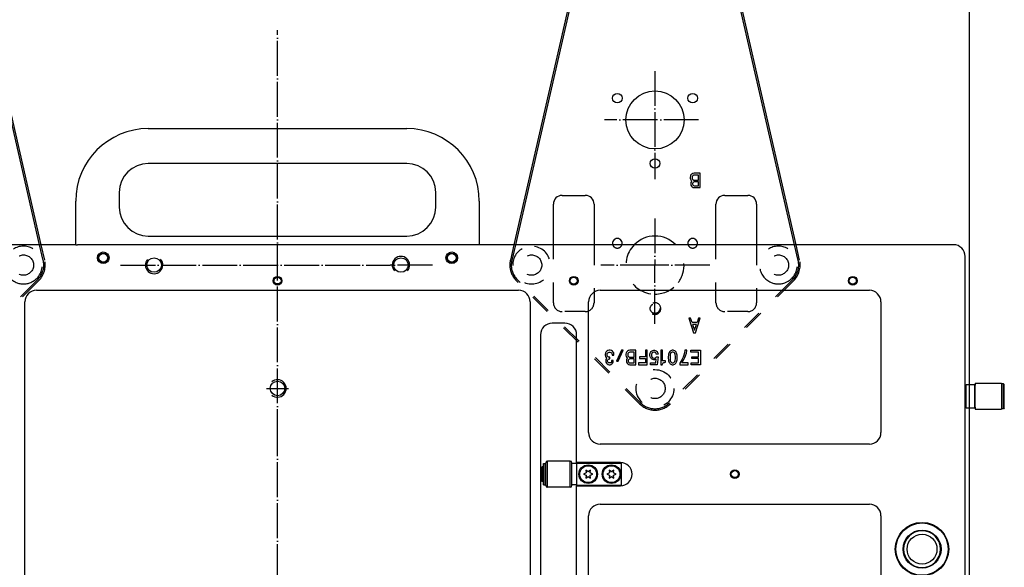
# Model space of a CAD drawing. Extents: x -1809 to 6113, y -4129 to 1471.
# Tile 158 of 197: x 3813 to 4152, y -1633 to -1444. Entities that reach past the tile are written whole.
import ezdxf

# ---------------------------------------------------------------- set-up
doc = ezdxf.new("R2010")
doc.units = 0
doc.linetypes.add('DASHED', pattern=[15, 7, -8])
doc.linetypes.add('DOT_CENTER', pattern=[14, 12, -1, 0, -1])
doc.layers.get('0').update_dxf_attribs({"linetype": 'CONTINUOUS'})
doc.layers.add('1', color=7, linetype='CONTINUOUS')

# ---------------------------------------------------------------- blocks, each defined once
blk = doc.blocks.new('E7018-24101__193', base_point=(4138.86, -1521.88))
at = {"color": 1, "linetype": 'CONTINUOUS'}
for p, q in [((3832.56, -1521.88), (3669.26, -1521.88)), ((3832.56, -1521.88), (3833.16, -1521.88)), ((3970.96, -1521.88), (3833.16, -1521.88)), ((3971.56, -1521.88), (3970.96, -1521.88)), ((4134.86, -1521.88), (3971.56, -1521.88)), ((4138.86, -2117.88), (4138.86, -1525.88)), ((3819.06, -1537.57), (3985.06, -1537.57)), ((4013.2, -1537.57), (4105.88, -1537.57)), ((3815.06, -1660.23), (3815.06, -1541.57)), ((3989.06, -1541.57), (3989.06, -1660.23)), ((4009.2, -1586.57), (4009.2, -1541.57)), ((4109.88, -1541.57), (4109.88, -1586.57)), ((4001.06, -1548.9), (3996.66, -1548.9)), ((3992.66, -1552.9), (3992.66, -1648.9)), ((4005.06, -1596.9), (4005.06, -1552.9)), ((4105.88, -1590.57), (4013.2, -1590.57)), ((4005.06, -1596.9), (4005.06, -1597.1)), ((4020.16, -1596.9), (4005.06, -1596.9)), ((4005.06, -1597.1), (4005.06, -1597.2)), ((4005.06, -1597.2), (4005.06, -1604.6)), ((4005.06, -1604.6), (4005.06, -1604.7)), ((4005.06, -1604.7), (4005.06, -1604.9)), ((4005.06, -1648.9), (4005.06, -1604.9)), ((4005.06, -1604.9), (4020.16, -1604.9)), ((4013.2, -1611.23), (4105.88, -1611.23)), ((4009.2, -1660.23), (4009.2, -1615.23)), ((4109.88, -1615.23), (4109.88, -1660.23))]:
    blk.add_line(p, q, dxfattribs=at)
for centre, radius in [((3842.06, -1526.38), 2), ((3842.06, -1526.38), 1.6), ((3962.06, -1526.38), 2), ((3962.06, -1526.38), 1.6), ((3902.06, -1534.27), 1.5), ((3902.06, -1534.27), 1.2), ((4004.06, -1534.27), 1.5), ((4004.06, -1534.27), 1.2), ((4100.18, -1534.27), 1.5), ((4100.18, -1534.27), 1.2), ((4059.54, -1600.9), 1.5), ((4059.54, -1600.9), 1.2), ((4124.03, -1626.73), 9.2), ((4124.03, -1626.73), 9), ((4124.03, -1626.73), 6.55)]:
    blk.add_circle(centre, radius, dxfattribs=at)
for centre, radius, start, end in [((4134.86, -1525.88), 4, 0, 90), ((3819.06, -1541.57), 4, 90, 180), ((3985.06, -1541.57), 4, 0, 90), ((4013.2, -1541.57), 4, 90, 180), ((4105.88, -1541.57), 4, 0, 90), ((3996.66, -1552.9), 4, 90, 180), ((4001.06, -1552.9), 4, 0, 90), ((4013.2, -1586.57), 4, 180, -90), ((4105.88, -1586.57), 4, -90, 0), ((4020.16, -1600.9), 4, -90, 90), ((4013.2, -1615.23), 4, 90, 180), ((4105.88, -1615.23), 4, 0, 90), ((4124.03, -1626.73), 6.35, 90, -90), ((4124.03, -1626.73), 6.35, -90, 90)]:
    blk.add_arc(centre, radius, start, end, dxfattribs=at)
blk = doc.blocks.new('WASHER1__230', base_point=(3994.26, -1597.25))
at = {"color": 1, "linetype": 'CONTINUOUS'}
for p, q in [((3993.66, -1604.55), (3993.66, -1597.25)), ((3993.66, -1597.25), (3994.26, -1597.25)), ((3994.26, -1598.4), (3994.26, -1597.25)), ((3994.26, -1599.3), (3994.26, -1598.4)), ((3994.26, -1600.9), (3994.26, -1599.3)), ((3994.26, -1602.5), (3994.26, -1600.9)), ((3994.26, -1603.4), (3994.26, -1602.5)), ((3994.26, -1604.55), (3994.26, -1603.4)), ((3993.66, -1604.55), (3994.26, -1604.55))]:
    blk.add_line(p, q, dxfattribs=at)
blk = doc.blocks.new('23796-0S111__231', base_point=(4020.56, -1597.1))
at = {"color": 1, "linetype": 'CONTINUOUS'}
for p, q in [((4005.06, -1597.1), (4020.56, -1597.1)), ((4005.06, -1597.1), (4005.06, -1597.2)), ((4020.56, -1604.7), (4020.56, -1597.1)), ((3992.96, -1598.6), (3993.16, -1598.4)), ((3992.96, -1598.6), (3992.96, -1603.2)), ((3993.16, -1600.9), (3993.16, -1598.4)), ((3993.56, -1598.4), (3993.16, -1598.4)), ((3993.56, -1599.3), (3993.56, -1598.4)), ((3993.56, -1599.3), (3993.66, -1599.3)), ((3993.56, -1600.9), (3993.56, -1599.3)), ((3994.26, -1599.3), (3994.26, -1598.4)), ((3994.46, -1598.4), (3994.26, -1598.4)), ((3994.26, -1600.9), (3994.26, -1599.3)), ((4005.06, -1597.2), (4003.46, -1597.2)), ((4003.46, -1598.4), (4003.46, -1597.2)), ((4003.46, -1603.4), (4003.46, -1598.4)), ((4005.06, -1597.2), (4005.06, -1604.6)), ((3992.96, -1603.2), (3993.16, -1603.4)), ((3993.16, -1603.4), (3993.16, -1600.9)), ((3993.56, -1603.4), (3993.16, -1603.4)), ((3993.56, -1602.5), (3993.56, -1600.9)), ((3993.56, -1602.5), (3993.66, -1602.5)), ((3993.56, -1603.4), (3993.56, -1602.5)), ((3994.26, -1602.5), (3994.26, -1600.9)), ((3994.26, -1603.4), (3994.26, -1602.5)), ((3994.46, -1603.4), (3994.26, -1603.4)), ((4003.46, -1604.6), (4003.46, -1603.4)), ((4005.06, -1604.6), (4003.46, -1604.6)), ((4005.06, -1604.6), (4005.06, -1604.7)), ((4005.06, -1604.7), (4020.56, -1604.7))]:
    blk.add_line(p, q, dxfattribs=at)
for centre in [(4009.06, -1600.9), (4017.06, -1600.9)]:
    blk.add_circle(centre, 3.2, dxfattribs=at)
blk = doc.blocks.new('BEARING_HK0509__232', base_point=(4003.46, -1596.4))
at = {"color": 1, "linetype": 'CONTINUOUS'}
for p, q in [((3994.46, -1604.8), (3994.46, -1597)), ((3995.06, -1605.4), (3995.06, -1596.4)), ((4002.86, -1596.4), (3995.06, -1596.4)), ((4002.86, -1605.4), (4002.86, -1596.4)), ((4003.46, -1597.2), (4003.46, -1597)), ((4003.46, -1598.4), (4003.46, -1597.2)), ((4003.46, -1603.4), (4003.46, -1598.4)), ((4003.46, -1604.6), (4003.46, -1603.4)), ((4002.86, -1605.4), (3995.06, -1605.4)), ((4003.46, -1604.8), (4003.46, -1604.6))]:
    blk.add_line(p, q, dxfattribs=at)
for centre, start, end in [((3995.06, -1597), 90, 180), ((4002.86, -1597), 0, 90), ((3995.06, -1604.8), 180, -90), ((4002.86, -1604.8), -90, 0)]:
    blk.add_arc(centre, 0.6, start, end, dxfattribs=at)
blk = doc.blocks.new('BEARING_ASSY2_7__233', base_point=(4020.56, -1596.4))
for name, p in [('23796-0S111__231', (4020.56, -1597.1)), ('BEARING_HK0509__232', (4003.46, -1596.4)), ('WASHER1__230', (3994.26, -1597.25))]:
    blk.add_blockref(name, p)
blk = doc.blocks.new('BEARING_HK0509__246', base_point=(4151.36, -1569.57))
at = {"color": 1, "linetype": 'CONTINUOUS'}
for p, q in [((4142.36, -1569.57), (4151.36, -1569.57)), ((4142.36, -1569.57), (4142.36, -1570.27)), ((4151.36, -1569.57), (4151.36, -1569.77)), ((4151.36, -1569.77), (4151.36, -1571.57)), ((4142.36, -1574.07), (4142.36, -1570.27)), ((4151.36, -1571.57), (4151.36, -1576.57)), ((4142.36, -1577.87), (4142.36, -1574.07)), ((4151.36, -1576.57), (4151.36, -1578.37)), ((4142.36, -1577.87), (4142.36, -1578.57)), ((4142.36, -1578.57), (4151.36, -1578.57)), ((4151.36, -1578.37), (4151.36, -1578.57))]:
    blk.add_line(p, q, dxfattribs=at)
blk = doc.blocks.new('E2812-23753-0__247', base_point=(4152.36, -1569.77))
at = {"color": 1, "linetype": 'CONTINUOUS'}
for p, q in [((4152.06, -1569.77), (4151.36, -1569.77)), ((4151.36, -1569.77), (4151.36, -1571.57)), ((4152.36, -1570.07), (4152.06, -1569.77)), ((4152.06, -1578.37), (4152.06, -1569.77)), ((4138.86, -1571.57), (4139.06, -1571.57)), ((4151.36, -1571.57), (4151.36, -1576.57)), ((4152.36, -1578.07), (4152.36, -1570.07)), ((4138.86, -1576.57), (4139.06, -1576.57)), ((4151.36, -1576.57), (4151.36, -1578.37)), ((4152.06, -1578.37), (4151.36, -1578.37)), ((4152.36, -1578.07), (4152.06, -1578.37))]:
    blk.add_line(p, q, dxfattribs=at)
blk = doc.blocks.new('24791-0S111__248', base_point=(4142.36, -1570.07))
at = {"color": 1, "linetype": 'CONTINUOUS'}
for p, q in [((4139.06, -1570.27), (4139.26, -1570.07)), ((4139.06, -1574.07), (4139.06, -1570.27)), ((4139.26, -1574.07), (4139.26, -1570.07)), ((4139.26, -1570.07), (4142.16, -1570.07)), ((4142.36, -1570.27), (4142.16, -1570.07)), ((4142.16, -1574.07), (4142.16, -1570.07)), ((4142.36, -1574.07), (4142.36, -1570.27)), ((4139.06, -1577.87), (4139.06, -1574.07)), ((4139.26, -1578.07), (4139.26, -1574.07)), ((4142.16, -1578.07), (4142.16, -1574.07)), ((4142.36, -1577.87), (4142.36, -1574.07)), ((4139.06, -1577.87), (4139.26, -1578.07)), ((4139.26, -1578.07), (4142.16, -1578.07)), ((4142.36, -1577.87), (4142.16, -1578.07))]:
    blk.add_line(p, q, dxfattribs=at)
blk = doc.blocks.new('BEARING_ASSY1_6__249', base_point=(4152.36, -1569.57))
for name, p in [('E2812-23753-0__247', (4152.36, -1569.77)), ('BEARING_HK0509__246', (4151.36, -1569.57)), ('24791-0S111__248', (4142.36, -1570.07))]:
    blk.add_blockref(name, p)
blk = doc.blocks.new('BEARINGS__258', base_point=(4152.36, -1569.57))
for name, p in [('BEARING_ASSY1_6__249', (4152.36, -1569.57)), ('BEARING_ASSY2_7__233', (4020.56, -1596.4))]:
    blk.add_blockref(name, p)
blk = doc.blocks.new('0515-2034_M3X12_12__276', base_point=(4019.96, -1598))
at = {"color": 1, "linetype": 'CONTINUOUS'}
for p, q in [((4016.37, -1600.5), (4015.46, -1600.9)), ((4016.26, -1599.51), (4016.37, -1600.5)), ((4017.06, -1600.1), (4016.26, -1599.51)), ((4017.86, -1599.51), (4017.06, -1600.1)), ((4017.75, -1600.5), (4017.86, -1599.51)), ((4018.66, -1600.9), (4017.75, -1600.5)), ((4015.46, -1600.9), (4016.37, -1601.3)), ((4016.37, -1601.3), (4016.26, -1602.28)), ((4016.26, -1602.28), (4017.06, -1601.7)), ((4017.06, -1601.7), (4017.86, -1602.28)), ((4017.75, -1601.3), (4018.66, -1600.9)), ((4017.86, -1602.28), (4017.75, -1601.3))]:
    blk.add_line(p, q, dxfattribs=at)
blk.add_circle((4017.06, -1600.9), 2.9, dxfattribs=at)
blk = doc.blocks.new('0515-2034_M3X12_11__277', base_point=(4011.96, -1598))
at = {"color": 1, "linetype": 'CONTINUOUS'}
for p, q in [((4008.37, -1600.5), (4007.46, -1600.9)), ((4008.26, -1599.51), (4008.37, -1600.5)), ((4009.06, -1600.1), (4008.26, -1599.51)), ((4009.86, -1599.51), (4009.06, -1600.1)), ((4009.75, -1600.5), (4009.86, -1599.51)), ((4010.66, -1600.9), (4009.75, -1600.5)), ((4007.46, -1600.9), (4008.37, -1601.3)), ((4008.37, -1601.3), (4008.26, -1602.28)), ((4008.26, -1602.28), (4009.06, -1601.7)), ((4009.06, -1601.7), (4009.86, -1602.28)), ((4009.75, -1601.3), (4010.66, -1600.9)), ((4009.86, -1602.28), (4009.75, -1601.3))]:
    blk.add_line(p, q, dxfattribs=at)
blk.add_circle((4009.06, -1600.9), 2.9, dxfattribs=at)
blk = doc.blocks.new('SCREWSET_STIFFENER__280', base_point=(4019.96, -1598))
for name, p in [('0515-2034_M3X12_11__277', (4011.96, -1598)), ('0515-2034_M3X12_12__276', (4019.96, -1598))]:
    blk.add_blockref(name, p)
blk = doc.blocks.new('6960-0041-0_4__287', base_point=(4130.38, -1620.38))
at = {"color": 1, "linetype": 'CONTINUOUS'}
blk.add_circle((4124.03, -1626.73), 5.15, dxfattribs=at)
for start, end in [(90, -90), (-90, 90)]:
    blk.add_arc((4124.03, -1626.73), 6.35, start, end, dxfattribs=at)
blk = doc.blocks.new('HOLEPLUGS__293', base_point=(4130.38, -1546.72))
blk.add_blockref('6960-0041-0_4__287', (4130.38, -1620.38))
blk = doc.blocks.new('24991-0S112_1__294', base_point=(3971.56, -1481.88))
at = {"color": 1, "linetype": 'CONTINUOUS'}
for p, q in [((3857.56, -1481.88), (3946.56, -1481.88)), ((3946.56, -1493.88), (3857.56, -1493.88)), ((3847.56, -1503.88), (3847.56, -1508.88)), ((3956.56, -1508.88), (3956.56, -1503.88)), ((3832.56, -1521.88), (3832.56, -1506.88)), ((3971.56, -1506.88), (3971.56, -1521.88)), ((3857.56, -1518.88), (3946.56, -1518.88)), ((3832.56, -1521.88), (3833.16, -1521.88)), ((3971.56, -1521.88), (3970.96, -1521.88))]:
    blk.add_line(p, q, dxfattribs=at)
for centre, radius, start, end in [((3857.56, -1506.88), 25, 90, 180), ((3946.56, -1506.88), 25, 0, 90), ((3857.56, -1503.88), 10, 90, 180), ((3946.56, -1503.88), 10, 0, 90), ((3857.56, -1508.88), 10, 180, -90), ((3946.56, -1508.88), 10, -90, 0)]:
    blk.add_arc(centre, radius, start, end, dxfattribs=at)
blk = doc.blocks.new('0515-2043_M4X8_1__297', base_point=(3844.06, -1524.38))
at = {"color": 1, "linetype": 'CONTINUOUS'}
for radius in [2, 1.5]:
    blk.add_circle((3842.06, -1526.38), radius, dxfattribs=at)
blk = doc.blocks.new('0515-2043_M4X8_4__298', base_point=(3964.06, -1524.38))
at = {"color": 1, "linetype": 'CONTINUOUS'}
for radius in [2, 1.5]:
    blk.add_circle((3962.06, -1526.38), radius, dxfattribs=at)
blk = doc.blocks.new('STIFF_HANDLES__300', base_point=(3971.56, -1481.88))
for name, p in [('24991-0S112_1__294', (3971.56, -1481.88)), ('0515-2043_M4X8_1__297', (3844.06, -1524.38)), ('0515-2043_M4X8_4__298', (3964.06, -1524.38))]:
    blk.add_blockref(name, p)
blk = doc.blocks.new('SMALLPARTS__301', base_point=(4152.36, -1481.88))
for name, p in [('STIFF_HANDLES__300', (3971.56, -1481.88)), ('HOLEPLUGS__293', (4130.38, -1546.72)), ('BEARINGS__258', (4152.36, -1569.57)), ('SCREWSET_STIFFENER__280', (4019.96, -1598))]:
    blk.add_blockref(name, p)
blk = doc.blocks.new('E7018-64101__302', base_point=(4152.36, -1481.88))
for name, p in [('SMALLPARTS__301', (4152.36, -1481.88)), ('E7018-24101__193', (4138.86, -1521.88))]:
    blk.add_blockref(name, p)
blk = doc.blocks.new('DUT_BOARD__303', base_point=(4109.88, -1537.57))
at = {"color": 1, "linetype": 'CONTINUOUS'}
for p, q in [((3819.06, -1537.57), (3985.06, -1537.57)), ((4013.2, -1537.57), (4105.88, -1537.57)), ((3815.06, -1660.23), (3815.06, -1541.57)), ((3989.06, -1541.57), (3989.06, -1660.23)), ((4009.2, -1586.57), (4009.2, -1541.57)), ((4109.88, -1541.57), (4109.88, -1586.57)), ((4105.88, -1590.57), (4013.2, -1590.57)), ((4013.2, -1611.23), (4105.88, -1611.23)), ((4009.2, -1660.23), (4009.2, -1615.23)), ((4109.88, -1615.23), (4109.88, -1660.23))]:
    blk.add_line(p, q, dxfattribs=at)
for centre, start, end in [((3819.06, -1541.57), 90, 180), ((3985.06, -1541.57), 0, 90), ((4013.2, -1541.57), 90, 180), ((4105.88, -1541.57), 0, 90), ((4013.2, -1586.57), 180, -90), ((4105.88, -1586.57), -90, 0), ((4013.2, -1615.23), 90, 180), ((4105.88, -1615.23), 0, 90)]:
    blk.add_arc(centre, 4, start, end, dxfattribs=at)
blk = doc.blocks.new('STIFF_ASSY_DUTBD__304', base_point=(4152.36, -1481.88))
for name, p in [('E7018-64101__302', (4152.36, -1481.88)), ('DUT_BOARD__303', (4109.88, -1537.57))]:
    blk.add_blockref(name, p)
blk = doc.blocks.new('A1__382', base_point=(4152.36, -1481.88))
blk.add_blockref('STIFF_ASSY_DUTBD__304', (4152.36, -1481.88))
blk = doc.blocks.new('FRONT1__383', base_point=(4152.36, -1481.88))
blk.add_blockref('A1__382', (4152.36, -1481.88))
blk = doc.blocks.new('L1__384', base_point=(4152.36, -1481.88))
blk.add_blockref('FRONT1__383', (4152.36, -1481.88))
blk = doc.blocks.new('E7015-23252__1056', base_point=(3822.06, -1382.88))
at = {"layer": '1', "color": 6, "linetype": 'CONTINUOUS'}
for p, q in [((3820.14, -1521.88), (3792.04, -1399.3)), ((3820.65, -1521.88), (3792.53, -1399.19))]:
    blk.add_line(p, q, dxfattribs=at)
at = {"layer": '1', "color": 6, "linetype": 'DASHED'}
for p, q in [((3821.38, -1527.32), (3820.14, -1521.88)), ((3821.87, -1527.2), (3820.65, -1521.88)), ((3818.46, -1534.88), (3777.01, -1576.33)), ((3819.17, -1534.88), (3777.36, -1576.68)), ((3819.51, -1533.83), (3818.46, -1534.88)), ((3819.86, -1534.18), (3819.17, -1534.88))]:
    blk.add_line(p, q, dxfattribs=at)
blk.add_circle((3814.56, -1528.88), 3.5, dxfattribs=at)
for radius, start, end in [(6.5, 60, -112.6199), (6.5, -67.3801, 60), (7, -45, 0), (7.5, -45, 12.9092), (7, 0, 12.9092), (6.5, -112.6199, -67.3801)]:
    blk.add_arc((3814.56, -1528.88), radius, start, end, dxfattribs=at)
blk = doc.blocks.new('E7015-23252__1058', base_point=(4082.06, -1382.88))
at = {"layer": '1', "color": 6, "linetype": 'CONTINUOUS'}
for p, q in [((4011.59, -1399.19), (3983.47, -1521.88)), ((4012.08, -1399.3), (3983.98, -1521.88)), ((4080.14, -1521.88), (4052.04, -1399.3)), ((4080.65, -1521.88), (4052.53, -1399.19)), ((4044.29, -1498.14), (4044.17, -1498.58)), ((4044.17, -1498.58), (4044.17, -1498.89)), ((4044.45, -1497.83), (4044.29, -1498.14)), ((4044.74, -1497.52), (4044.45, -1497.83)), ((4045.07, -1497.33), (4044.74, -1497.52)), ((4044.9, -1498.39), (4044.85, -1498.64)), ((4044.85, -1498.64), (4044.85, -1498.89)), ((4045.07, -1498.14), (4044.9, -1498.39)), ((4045.52, -1497.2), (4045.07, -1497.33)), ((4045.3, -1497.95), (4045.07, -1498.14)), ((4045.58, -1497.89), (4045.3, -1497.95)), ((4047.66, -1497.2), (4045.52, -1497.2)), ((4047.04, -1497.89), (4045.58, -1497.89)), ((4047.04, -1499.64), (4047.04, -1497.89)), ((4047.66, -1502.2), (4047.66, -1497.2)), ((4044.17, -1498.89), (4044.29, -1499.33)), ((4044.29, -1499.33), (4044.51, -1499.7)), ((4044.45, -1500.45), (4044.4, -1500.77)), ((4044.4, -1500.77), (4044.4, -1501.02)), ((4044.4, -1501.02), (4044.45, -1501.33)), ((4044.68, -1500.08), (4044.45, -1500.45)), ((4044.45, -1501.33), (4044.68, -1501.7)), ((4044.51, -1499.7), (4044.79, -1499.95)), ((4044.79, -1499.95), (4044.68, -1500.08)), ((4044.68, -1501.7), (4044.9, -1501.95)), ((4044.85, -1498.89), (4044.9, -1499.14)), ((4044.9, -1499.14), (4045.07, -1499.39)), ((4044.9, -1501.95), (4045.24, -1502.14)), ((4045.07, -1500.58), (4045.02, -1500.77)), ((4045.02, -1500.77), (4045.02, -1501.02)), ((4045.02, -1501.02), (4045.07, -1501.2)), ((4045.07, -1499.39), (4045.3, -1499.58)), ((4045.19, -1500.39), (4045.07, -1500.58)), ((4045.07, -1501.2), (4045.19, -1501.39)), ((4045.35, -1500.27), (4045.19, -1500.39)), ((4045.19, -1501.39), (4045.35, -1501.52)), ((4045.24, -1502.14), (4045.52, -1502.2)), ((4045.3, -1499.58), (4045.58, -1499.64)), ((4045.58, -1500.2), (4045.35, -1500.27)), ((4045.35, -1501.52), (4045.58, -1501.58)), ((4045.52, -1502.2), (4047.66, -1502.2)), ((4045.58, -1499.64), (4047.04, -1499.64)), ((4047.04, -1500.2), (4045.58, -1500.2)), ((4045.58, -1501.58), (4047.04, -1501.58)), ((4047.04, -1501.58), (4047.04, -1500.2)), ((4000.06, -1504.88), (4008.06, -1504.88)), ((4056.06, -1504.88), (4064.06, -1504.88)), ((3997.06, -1521.88), (3997.06, -1507.88)), ((4011.06, -1507.88), (4011.06, -1521.88)), ((4053.06, -1521.88), (4053.06, -1507.88)), ((4067.06, -1507.88), (4067.06, -1521.88))]:
    blk.add_line(p, q, dxfattribs=at)
at = {"layer": '1', "color": 6, "linetype": 'DOT_CENTER'}
for p, q in [((4032.06, -1462.06), (4032.06, -1499.26)), ((4047.06, -1478.88), (4014.69, -1478.88)), ((4032.06, -1512.82), (4032.06, -1528.88)), ((4032.06, -1528.88), (4013.43, -1528.88)), ((4032.06, -1549.07), (4032.06, -1528.88)), ((4050.91, -1528.88), (4032.06, -1528.88))]:
    blk.add_line(p, q, dxfattribs=at)
at = {"layer": '1', "color": 6, "linetype": 'DASHED'}
for p, q in [((3983.47, -1521.88), (3982.25, -1527.2)), ((3983.98, -1521.88), (3982.74, -1527.32)), ((3997.06, -1541.88), (3997.06, -1521.88)), ((4011.06, -1521.88), (4011.06, -1541.88)), ((4053.06, -1541.88), (4053.06, -1521.88)), ((4067.06, -1521.88), (4067.06, -1541.88)), ((4081.38, -1527.32), (4080.14, -1521.88)), ((4081.87, -1527.2), (4080.65, -1521.88)), ((3984.95, -1534.88), (3984.26, -1534.18)), ((3985.66, -1534.88), (3984.61, -1533.83)), ((4026.76, -1576.68), (3984.95, -1534.88)), ((4027.11, -1576.33), (3985.66, -1534.88)), ((4078.46, -1534.88), (4037.01, -1576.33)), ((4079.17, -1534.88), (4037.36, -1576.68)), ((4079.51, -1533.83), (4078.46, -1534.88)), ((4079.86, -1534.18), (4079.17, -1534.88)), ((4008.06, -1544.88), (4000.06, -1544.88)), ((4064.06, -1544.88), (4056.06, -1544.88)), ((4044.34, -1547.2), (4043.72, -1547.2)), ((4043.72, -1547.2), (4045.35, -1552.2)), ((4044.85, -1548.7), (4044.34, -1547.2)), ((4046.54, -1548.7), (4044.85, -1548.7)), ((4046.37, -1549.33), (4044.96, -1549.33)), ((4044.96, -1549.33), (4045.69, -1551.33)), ((4045.69, -1551.33), (4046.37, -1549.33)), ((4046.03, -1552.2), (4047.66, -1547.2)), ((4047.04, -1547.2), (4046.54, -1548.7)), ((4047.66, -1547.2), (4047.04, -1547.2)), ((4045.35, -1552.2), (4046.03, -1552.2)), ((4015.01, -1559.14), (4014.9, -1559.58)), ((4014.9, -1559.58), (4014.9, -1559.89)), ((4015.18, -1558.83), (4015.01, -1559.14)), ((4015.46, -1558.52), (4015.18, -1558.83)), ((4015.8, -1558.33), (4015.46, -1558.52)), ((4015.58, -1559.64), (4015.63, -1559.39)), ((4015.58, -1559.89), (4015.58, -1559.64)), ((4015.63, -1559.39), (4015.8, -1559.14)), ((4016.25, -1558.2), (4015.8, -1558.33)), ((4015.8, -1559.14), (4016.03, -1558.95)), ((4016.03, -1558.95), (4016.31, -1558.89)), ((4016.59, -1558.2), (4016.25, -1558.2)), ((4016.31, -1558.89), (4016.53, -1558.89)), ((4016.53, -1558.89), (4016.81, -1558.95)), ((4017.04, -1558.33), (4016.59, -1558.2)), ((4016.81, -1558.95), (4017.04, -1559.14)), ((4017.38, -1558.52), (4017.04, -1558.33)), ((4017.04, -1559.14), (4017.21, -1559.39)), ((4017.21, -1559.39), (4017.26, -1559.64)), ((4017.26, -1559.64), (4017.26, -1559.89)), ((4017.66, -1558.83), (4017.38, -1558.52)), ((4017.83, -1559.14), (4017.66, -1558.83)), ((4017.94, -1559.58), (4017.83, -1559.14)), ((4017.94, -1559.89), (4017.94, -1559.58)), ((4020.53, -1558.2), (4018.84, -1561.95)), ((4019.4, -1561.95), (4021.09, -1558.2)), ((4021.09, -1558.2), (4020.53, -1558.2)), ((4022.1, -1559.14), (4021.99, -1559.58)), ((4021.99, -1559.58), (4021.99, -1559.89)), ((4022.27, -1558.83), (4022.1, -1559.14)), ((4022.55, -1558.52), (4022.27, -1558.83)), ((4022.89, -1558.33), (4022.55, -1558.52)), ((4022.72, -1559.39), (4022.66, -1559.64)), ((4022.66, -1559.64), (4022.66, -1559.89)), ((4022.89, -1559.14), (4022.72, -1559.39)), ((4023.34, -1558.2), (4022.89, -1558.33)), ((4023.11, -1558.95), (4022.89, -1559.14)), ((4023.4, -1558.89), (4023.11, -1558.95)), ((4025.48, -1558.2), (4023.34, -1558.2)), ((4024.86, -1558.89), (4023.4, -1558.89)), ((4024.86, -1560.64), (4024.86, -1558.89)), ((4025.48, -1563.2), (4025.48, -1558.2)), ((4028.8, -1558.2), (4028.8, -1560.45)), ((4029.41, -1558.2), (4028.8, -1558.2)), ((4029.41, -1563.2), (4029.41, -1558.2)), ((4030.31, -1559.58), (4030.43, -1559.2)), ((4030.31, -1560.08), (4030.31, -1559.58)), ((4030.43, -1559.2), (4030.54, -1558.95)), ((4030.54, -1558.95), (4030.71, -1558.7)), ((4030.71, -1558.7), (4030.88, -1558.52)), ((4030.88, -1558.52), (4031.05, -1558.39)), ((4030.99, -1559.33), (4030.88, -1559.64)), ((4030.88, -1559.64), (4030.88, -1560.14)), ((4031.1, -1559.14), (4030.99, -1559.33)), ((4031.05, -1558.39), (4031.33, -1558.27)), ((4031.33, -1558.95), (4031.1, -1559.14)), ((4031.33, -1558.27), (4031.61, -1558.2)), ((4031.61, -1558.83), (4031.33, -1558.95)), ((4031.61, -1558.2), (4031.89, -1558.2)), ((4031.89, -1558.83), (4031.61, -1558.83)), ((4031.89, -1558.2), (4032.17, -1558.27)), ((4032.17, -1558.95), (4031.89, -1558.83)), ((4032.17, -1558.27), (4032.45, -1558.39)), ((4032.4, -1559.14), (4032.17, -1558.95)), ((4032.51, -1559.33), (4032.4, -1559.14)), ((4032.45, -1558.39), (4032.62, -1558.52)), ((4032.62, -1559.64), (4032.51, -1559.33)), ((4032.62, -1558.52), (4032.79, -1558.7)), ((4033.18, -1559.58), (4032.62, -1559.64)), ((4032.79, -1558.7), (4032.96, -1558.95)), ((4032.96, -1558.95), (4033.07, -1559.2)), ((4033.07, -1559.2), (4033.18, -1559.58)), ((4034.08, -1558.2), (4034.08, -1563.2)), ((4034.65, -1558.2), (4034.08, -1558.2)), ((4034.65, -1561.83), (4034.65, -1558.2)), ((4036.73, -1559.52), (4036.67, -1559.89)), ((4036.84, -1559.2), (4036.73, -1559.52)), ((4036.95, -1558.95), (4036.84, -1559.2)), ((4037.12, -1558.7), (4036.95, -1558.95)), ((4037.29, -1558.52), (4037.12, -1558.7)), ((4037.29, -1559.64), (4037.23, -1560.33)), ((4037.46, -1558.39), (4037.29, -1558.52)), ((4037.4, -1559.33), (4037.29, -1559.64)), ((4037.51, -1559.14), (4037.4, -1559.33)), ((4037.74, -1558.27), (4037.46, -1558.39)), ((4037.74, -1558.95), (4037.51, -1559.14)), ((4037.96, -1558.2), (4037.74, -1558.27)), ((4037.96, -1558.83), (4037.74, -1558.95)), ((4038.36, -1558.2), (4037.96, -1558.2)), ((4038.36, -1558.83), (4037.96, -1558.83)), ((4038.58, -1558.27), (4038.36, -1558.2)), ((4038.58, -1558.95), (4038.36, -1558.83)), ((4038.86, -1558.39), (4038.58, -1558.27)), ((4038.81, -1559.14), (4038.58, -1558.95)), ((4038.92, -1559.33), (4038.81, -1559.14)), ((4039.03, -1558.52), (4038.86, -1558.39)), ((4039.03, -1559.64), (4038.92, -1559.33)), ((4039.2, -1558.7), (4039.03, -1558.52)), ((4039.09, -1560.33), (4039.03, -1559.64)), ((4039.37, -1558.95), (4039.2, -1558.7)), ((4039.48, -1559.2), (4039.37, -1558.95)), ((4039.6, -1559.52), (4039.48, -1559.2)), ((4039.65, -1559.89), (4039.6, -1559.52)), ((4042.18, -1559.14), (4042.01, -1559.89)), ((4042.3, -1558.2), (4042.18, -1559.14)), ((4042.97, -1558.2), (4042.3, -1558.2)), ((4042.58, -1560.14), (4042.86, -1559.2)), ((4042.86, -1559.2), (4042.97, -1558.2)), ((4044.43, -1558.2), (4047.7, -1558.2)), ((4044.43, -1558.83), (4044.43, -1558.2)), ((4047.08, -1558.83), (4044.43, -1558.83)), ((4047.08, -1560.45), (4047.08, -1558.83)), ((4047.7, -1558.2), (4047.7, -1563.2)), ((4014.9, -1559.89), (4015.01, -1560.33)), ((4015.01, -1560.33), (4015.24, -1560.7)), ((4015.18, -1561.45), (4015.13, -1561.77)), ((4015.13, -1561.77), (4015.13, -1562.02)), ((4015.13, -1562.02), (4015.18, -1562.33)), ((4015.41, -1561.08), (4015.18, -1561.45)), ((4015.18, -1562.33), (4015.41, -1562.7)), ((4015.24, -1560.7), (4015.52, -1560.95)), ((4015.52, -1560.95), (4015.41, -1561.08)), ((4015.41, -1562.7), (4015.63, -1562.95)), ((4015.63, -1560.14), (4015.58, -1559.89)), ((4015.8, -1560.39), (4015.63, -1560.14)), ((4015.63, -1562.95), (4015.97, -1563.14)), ((4015.75, -1561.77), (4015.8, -1561.58)), ((4015.75, -1562.02), (4015.75, -1561.77)), ((4015.8, -1562.2), (4015.75, -1562.02)), ((4016.03, -1560.58), (4015.8, -1560.39)), ((4015.8, -1561.58), (4015.91, -1561.39)), ((4015.91, -1562.39), (4015.8, -1562.2)), ((4015.91, -1561.39), (4016.08, -1561.27)), ((4016.08, -1562.52), (4015.91, -1562.39)), ((4015.97, -1563.14), (4016.25, -1563.2)), ((4016.31, -1560.64), (4016.03, -1560.58)), ((4016.08, -1561.27), (4016.31, -1561.2)), ((4016.31, -1562.58), (4016.08, -1562.52)), ((4016.25, -1563.2), (4016.59, -1563.2)), ((4016.53, -1560.64), (4016.31, -1560.64)), ((4016.31, -1561.2), (4016.53, -1561.2)), ((4016.53, -1562.58), (4016.31, -1562.58)), ((4016.53, -1561.2), (4016.53, -1560.64)), ((4016.76, -1562.52), (4016.53, -1562.58)), ((4016.59, -1563.2), (4016.87, -1563.14)), ((4016.93, -1562.39), (4016.76, -1562.52)), ((4016.87, -1563.14), (4017.21, -1562.95)), ((4017.04, -1562.2), (4016.93, -1562.39)), ((4017.1, -1562.02), (4017.04, -1562.2)), ((4017.71, -1561.77), (4017.1, -1561.77)), ((4017.1, -1561.77), (4017.1, -1562.02)), ((4017.21, -1562.95), (4017.43, -1562.7)), ((4017.26, -1559.89), (4017.94, -1559.89)), ((4017.43, -1562.7), (4017.66, -1562.33)), ((4017.66, -1562.33), (4017.71, -1562.02)), ((4017.71, -1562.02), (4017.71, -1561.77)), ((4018.84, -1561.95), (4019.4, -1561.95)), ((4021.99, -1559.89), (4022.1, -1560.33)), ((4022.1, -1560.33), (4022.33, -1560.7)), ((4022.27, -1561.45), (4022.21, -1561.77)), ((4022.21, -1561.77), (4022.21, -1562.02)), ((4022.21, -1562.02), (4022.27, -1562.33)), ((4022.5, -1561.08), (4022.27, -1561.45)), ((4022.27, -1562.33), (4022.5, -1562.7)), ((4022.33, -1560.7), (4022.61, -1560.95)), ((4022.61, -1560.95), (4022.5, -1561.08)), ((4022.5, -1562.7), (4022.72, -1562.95)), ((4022.66, -1559.89), (4022.72, -1560.14)), ((4022.72, -1560.14), (4022.89, -1560.39)), ((4022.72, -1562.95), (4023.06, -1563.14)), ((4022.89, -1561.58), (4022.83, -1561.77)), ((4022.83, -1561.77), (4022.83, -1562.02)), ((4022.83, -1562.02), (4022.89, -1562.2)), ((4022.89, -1560.39), (4023.11, -1560.58)), ((4023, -1561.39), (4022.89, -1561.58)), ((4022.89, -1562.2), (4023, -1562.39)), ((4023.17, -1561.27), (4023, -1561.39)), ((4023, -1562.39), (4023.17, -1562.52)), ((4023.06, -1563.14), (4023.34, -1563.2)), ((4023.11, -1560.58), (4023.4, -1560.64)), ((4023.4, -1561.2), (4023.17, -1561.27)), ((4023.17, -1562.52), (4023.4, -1562.58)), ((4023.34, -1563.2), (4025.48, -1563.2)), ((4023.4, -1560.64), (4024.86, -1560.64)), ((4024.86, -1561.2), (4023.4, -1561.2)), ((4023.4, -1562.58), (4024.86, -1562.58)), ((4024.86, -1562.58), (4024.86, -1561.2)), ((4028.8, -1562.58), (4026.38, -1562.58)), ((4026.38, -1562.58), (4026.38, -1563.2)), ((4026.38, -1563.2), (4029.41, -1563.2)), ((4028.8, -1560.45), (4026.71, -1560.45)), ((4026.71, -1560.45), (4026.71, -1561.08)), ((4026.71, -1561.08), (4028.8, -1561.08)), ((4028.8, -1561.08), (4028.8, -1562.58)), ((4030.43, -1560.45), (4030.31, -1560.08)), ((4030.54, -1560.7), (4030.43, -1560.45)), ((4030.48, -1563.2), (4030.48, -1562.58)), ((4030.48, -1562.58), (4032.34, -1562.58)), ((4032.79, -1563.2), (4030.48, -1563.2)), ((4030.71, -1560.95), (4030.54, -1560.7)), ((4030.88, -1561.14), (4030.71, -1560.95)), ((4030.88, -1560.14), (4030.99, -1560.45)), ((4031.05, -1561.33), (4030.88, -1561.14)), ((4030.99, -1560.45), (4031.1, -1560.64)), ((4031.33, -1561.45), (4031.05, -1561.33)), ((4031.1, -1560.64), (4031.33, -1560.83)), ((4031.33, -1560.83), (4031.61, -1560.95)), ((4031.61, -1561.52), (4031.33, -1561.45)), ((4031.61, -1560.95), (4031.89, -1560.95)), ((4031.89, -1561.52), (4031.61, -1561.52)), ((4031.89, -1560.95), (4032.23, -1560.83)), ((4032.23, -1561.39), (4031.89, -1561.52)), ((4032.23, -1560.83), (4032.45, -1560.64)), ((4032.51, -1561.2), (4032.23, -1561.39)), ((4032.34, -1562.58), (4032.51, -1561.2)), ((4032.45, -1560.64), (4032.56, -1560.45)), ((4032.56, -1560.45), (4033.13, -1560.45)), ((4033.13, -1560.45), (4032.79, -1563.2)), ((4034.08, -1563.2), (4034.53, -1563.2)), ((4034.53, -1563.2), (4034.59, -1563.02)), ((4034.59, -1563.02), (4034.76, -1562.77)), ((4035.71, -1561.83), (4034.65, -1561.83)), ((4034.76, -1562.77), (4034.93, -1562.58)), ((4034.93, -1562.58), (4035.15, -1562.45)), ((4035.15, -1562.45), (4035.32, -1562.39)), ((4035.32, -1562.39), (4035.6, -1562.33)), ((4035.6, -1562.33), (4035.71, -1562.33)), ((4035.71, -1562.33), (4035.71, -1561.83)), ((4036.67, -1559.89), (4036.61, -1560.45)), ((4036.61, -1560.45), (4036.61, -1560.95)), ((4036.61, -1560.95), (4036.67, -1561.52)), ((4036.67, -1561.52), (4036.73, -1561.89)), ((4036.73, -1561.89), (4036.84, -1562.2)), ((4036.84, -1562.2), (4036.95, -1562.45)), ((4036.95, -1562.45), (4037.12, -1562.7)), ((4037.12, -1562.7), (4037.29, -1562.89)), ((4037.23, -1560.33), (4037.23, -1561.08)), ((4037.23, -1561.08), (4037.29, -1561.77)), ((4037.29, -1561.77), (4037.4, -1562.08)), ((4037.29, -1562.89), (4037.46, -1563.02)), ((4037.4, -1562.08), (4037.51, -1562.27)), ((4037.46, -1563.02), (4037.74, -1563.14)), ((4037.51, -1562.27), (4037.74, -1562.45)), ((4037.74, -1562.45), (4037.96, -1562.58)), ((4037.74, -1563.14), (4037.96, -1563.2)), ((4037.96, -1562.58), (4038.36, -1562.58)), ((4037.96, -1563.2), (4038.36, -1563.2)), ((4038.36, -1562.58), (4038.58, -1562.45)), ((4038.36, -1563.2), (4038.58, -1563.14)), ((4038.58, -1562.45), (4038.81, -1562.27)), ((4038.58, -1563.14), (4038.86, -1563.02)), ((4038.81, -1562.27), (4038.92, -1562.08)), ((4038.86, -1563.02), (4039.03, -1562.89)), ((4038.92, -1562.08), (4039.03, -1561.77)), ((4039.03, -1561.77), (4039.09, -1561.08)), ((4039.03, -1562.89), (4039.2, -1562.7)), ((4039.09, -1561.08), (4039.09, -1560.33)), ((4039.2, -1562.7), (4039.37, -1562.45)), ((4039.37, -1562.45), (4039.48, -1562.2)), ((4039.48, -1562.2), (4039.6, -1561.89)), ((4039.6, -1561.89), (4039.65, -1561.52)), ((4039.71, -1560.45), (4039.65, -1559.89)), ((4039.65, -1561.52), (4039.71, -1560.95)), ((4039.71, -1560.95), (4039.71, -1560.45)), ((4041.28, -1561.58), (4040.61, -1562.64)), ((4040.61, -1562.64), (4040.61, -1563.2)), ((4040.61, -1563.2), (4043.53, -1563.2)), ((4041.73, -1560.64), (4041.28, -1561.58)), ((4041.28, -1562.58), (4042.01, -1561.45)), ((4043.53, -1562.58), (4041.28, -1562.58)), ((4042.01, -1559.89), (4041.73, -1560.64)), ((4042.01, -1561.45), (4042.35, -1560.7)), ((4042.35, -1560.7), (4042.58, -1560.14)), ((4043.53, -1563.2), (4043.53, -1562.58)), ((4044.49, -1563.2), (4044.49, -1562.58)), ((4044.49, -1562.58), (4047.08, -1562.58)), ((4047.7, -1563.2), (4044.49, -1563.2)), ((4044.71, -1561.08), (4044.71, -1560.45)), ((4044.71, -1560.45), (4047.08, -1560.45)), ((4047.08, -1561.08), (4044.71, -1561.08)), ((4047.08, -1562.58), (4047.08, -1561.08))]:
    blk.add_line(p, q, dxfattribs=at)
at = {"layer": '1', "color": 6, "linetype": 'CONTINUOUS'}
for centre, radius in [((4019.07, -1471.38), 1.65), ((4032.06, -1478.88), 10), ((4045.05, -1471.38), 1.65), ((4032.06, -1493.88), 1.65)]:
    blk.add_circle(centre, radius, dxfattribs=at)
at = {"layer": '1', "color": 6, "linetype": 'DASHED'}
for centre, radius in [((3989.56, -1528.88), 3.5), ((4074.56, -1528.88), 3.5), ((4032.06, -1543.88), 1.65), ((4032.06, -1571.38), 6.5), ((4032.06, -1571.38), 3.5)]:
    blk.add_circle(centre, radius, dxfattribs=at)
at = {"layer": '1', "color": 6, "linetype": 'CONTINUOUS'}
for centre, radius, start, end in [((4000.06, -1507.88), 3, 90, 180), ((4008.06, -1507.88), 3, 0, 90), ((4056.06, -1507.88), 3, 90, 180), ((4064.06, -1507.88), 3, 0, 90), ((4032.06, -1528.88), 10, 44.427, 135.573), ((4019.07, -1521.38), 1.65, 90, -162.3603), ((4019.07, -1521.38), 1.65, -17.6397, 90), ((4045.05, -1521.38), 1.65, 90, -162.3603), ((4045.05, -1521.38), 1.65, -17.6397, 90)]:
    blk.add_arc(centre, radius, start, end, dxfattribs=at)
at = {"layer": '1', "color": 6, "linetype": 'DASHED'}
for centre, radius, start, end in [((3989.56, -1528.88), 6.5, -112.6199, 120), ((4019.07, -1521.38), 1.65, -162.3603, -17.6397), ((4032.06, -1528.88), 10, 135.573, -90), ((4032.06, -1528.88), 10, -36.8699, 44.427), ((4045.05, -1521.38), 1.65, -162.3603, -17.6397), ((4074.56, -1528.88), 6.5, 60, -112.6199), ((3989.56, -1528.88), 6.5, 120, -112.6199), ((4074.56, -1528.88), 6.5, -67.3801, 60), ((3989.56, -1528.88), 7.5, 167.0908, 180), ((3989.56, -1528.88), 7.5, 180, -135), ((3989.56, -1528.88), 7, 167.0908, 180), ((3989.56, -1528.88), 7, 180, -135), ((4074.56, -1528.88), 7, -45, 0), ((4074.56, -1528.88), 7.5, -45, 12.9092), ((4074.56, -1528.88), 7, 0, 12.9092), ((4032.06, -1528.88), 10, -90, -36.8699), ((4074.56, -1528.88), 6.5, -112.6199, -67.3801), ((4000.06, -1541.88), 3, 180, -90), ((4008.06, -1541.88), 3, -90, 0), ((4032.06, -1543.88), 2, -90, 157.6264), ((4056.06, -1541.88), 3, 180, -90), ((4064.06, -1541.88), 3, -90, 0), ((4032.06, -1543.88), 2, -118.7656, -90), ((4032.06, -1571.38), 7.5, -135, -90), ((4032.06, -1571.38), 7, -135, -90), ((4032.06, -1571.38), 7, -90, -45), ((4032.06, -1571.38), 7.5, -90, -45)]:
    blk.add_arc(centre, radius, start, end, dxfattribs=at)
blk = doc.blocks.new('HEADPLATE_EG__1061', base_point=(3354.3, -2191.02))
at = {"layer": '1', "color": 7, "linetype": 'CONTINUOUS'}
blk.add_line((4140.31, -1269.43), (4140.31, -1958.53), dxfattribs=at)
at = {"layer": '1', "color": 1, "linetype": 'DOT_CENTER'}
for p, q in [((3902.06, -1590.57), (3902.06, -1447.99)), ((3847.98, -1528.88), (3940.81, -1528.88)), ((3955.38, -1528.88), (3940.81, -1528.88)), ((3898.31, -1571.38), (3905.81, -1571.38)), ((3902.06, -2060), (3902.06, -1583.75))]:
    blk.add_line(p, q, dxfattribs=at)
at = {"layer": '1', "color": 7, "linetype": 'CONTINUOUS'}
for centre in [(3859.56, -1528.88), (3944.56, -1528.88), (3902.06, -1571.38)]:
    blk.add_circle(centre, 2.5, dxfattribs=at)
at = {"layer": '1', "color": 1, "linetype": 'CONTINUOUS'}
for centre, start, end in [((3944.56, -1528.88), -40.8415, -138.2724), ((3859.56, -1528.88), 139.1585, 41.7276), ((3902.06, -1571.38), -130.8415, 131.7276)]:
    blk.add_arc(centre, 3, start, end, dxfattribs=at)
at = {"layer": '1'}
for name, p in [('E7015-23252__1056', (3822.06, -1382.88)), ('E7015-23252__1058', (4082.06, -1382.88))]:
    blk.add_blockref(name, p, dxfattribs=at)

msp = doc.modelspace()

# ---------------------------------------------------------------- block references
msp.add_blockref('L1__384', (4152.36, -1481.88))
at = {"layer": '1'}
msp.add_blockref('HEADPLATE_EG__1061', (3354.3, -2191.02), dxfattribs=at)

doc.saveas('drawing.dxf')
